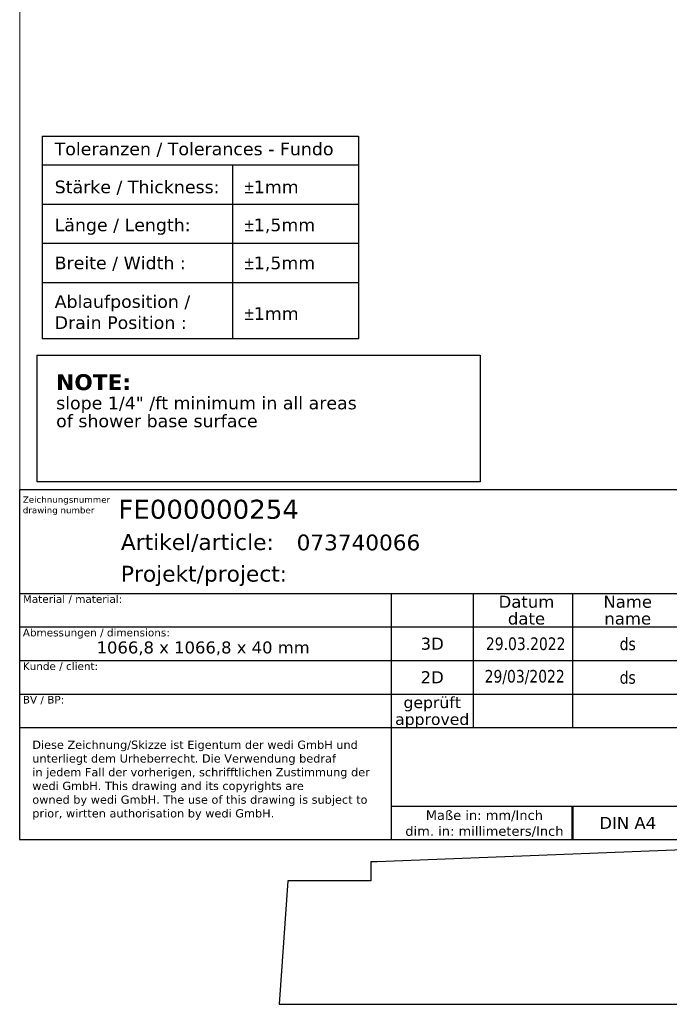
# Model space of a CAD drawing. Header units: millimetres. Extents: x -10668 to 10668, y -400 to 5820.
# Tile 2 of 28: x 400 to 2453, y -400 to 2710. Entities that reach past the tile are written whole.
import ezdxf
from ezdxf.enums import TextEntityAlignment as Align

# ---------------------------------------------------------------- set-up
doc = ezdxf.new("R2010")
doc.units = ezdxf.units.MM
doc.header["$LTSCALE"] = 20
for name, color, linetype, lineweight in [('AM_BOR', 7, 'Continuous', 25), ('Rahmen (ISO)', 7, 'Continuous', 70), ('Skizziergeometrie (ISO)', 7, 'Continuous', 25), ('Symbol (ISO)', 7, 'Continuous', 25), ('Titel (ISO)', 7, 'Continuous', 50)]:
    doc.layers.add(name, color=color, linetype=linetype, lineweight=lineweight)
doc.styles.add('Notiztext 3.5', font='verdana.ttf')
doc.styles.add('Pfeiltext', font='verdana.ttf')
doc.styles.get("Standard").update_dxf_attribs({"font": 'verdana.ttf'})
doc.styles.add('Textstil119', font='verdana.ttf')
doc.styles.add('Textstil120', font='verdana.ttf')
doc.styles.add('Textstil47', font='verdana.ttf')
doc.styles.add('Textstil61', font='verdana.ttf')
doc.styles.add('Textstil64', font='verdana.ttf', dxfattribs={"width": 0.8})
doc.styles.add('Textstil65', font='verdana.ttf')
doc.styles.add('Textstil75', font='verdana.ttf')
doc.styles.add('Textstil82', font='verdana.ttf')

# ---------------------------------------------------------------- blocks, each defined once
blk = doc.blocks.new('Gefälle_Hinweis_USA')
at = {"layer": 'Skizziergeometrie (ISO)'}
for p, q in [((-35, 10), (35, 10)), ((-35, -10), (-35, 10)), ((35, 10), (35, -10)), ((35, -10), (-35, -10))]:
    blk.add_line(p, q, dxfattribs=at)
at = {"layer": 'Symbol (ISO)', "color": 179, "true_color": 0x262659, "insert": (-32, 7), "char_height": 2, "attachment_point": 1, "line_spacing_factor": 0.849368, "style": 'Pfeiltext'}
blk.add_mtext('{\\fVerdana|b1|i0|c0|p34;\\H1.25x;NOTE:\\P\\fVerdana|b0|i0|c0|p34;\\H0.8x;slope 1/4" /ft minimum in all areas\\H1.31978x; \\H0.7577x;\\Pof shower base surface\\H1.16945x; \\H0.8551x;\\P \\H1.13765x; }', dxfattribs=at)
blk = doc.blocks.new('Ränder wedi_Zeichnungsrahmen')
at = {"layer": 'Rahmen (ISO)', "color": 208, "lineweight": 18, "true_color": 0x400040}
for p, q in [((20, 291), (20, 6)), ((20, 6), (204, 6))]:
    blk.add_line(p, q, dxfattribs=at)
blk = doc.blocks.new('Schriftfelder wedi Standard - Inch_Zoll ohne Toleranz')
at = {"layer": 'AM_BOR', "color": 7}
for p, q in [((-4.84, 54), (-188.84, 54)), ((-188.84, 54), (-188.84, -1.25)), ((-188.84, 37.65), (-4.84, 37.65)), ((-130.14, 37.65), (-130.14, 18.45)), ((-117.14, 37.65), (-117.14, 16.45)), ((-101.44, 37.65), (-101.44, 16.45)), ((-188.84, 32.35), (-130.14, 32.35)), ((-188.84, 27.05), (-130.14, 27.05)), ((-188.84, 21.75), (-130.14, 21.75)), ((-130.14, 18.45), (-130.14, -1.25)), ((-188.84, 16.45), (-130.14, 16.45)), ((-130.14, 4.05), (-4.84, 4.05)), ((-188.84, -1.25), (-4.84, -1.25))]:
    blk.add_line(p, q, dxfattribs=at)
at = {"layer": 'AM_BOR'}
for p, q in [((-130.14, 32.35), (-84.04, 32.35)), ((-130.14, 27.05), (-84.04, 27.05)), ((-130.14, 21.75), (-84.04, 21.75)), ((-130.14, 16.45), (-84.04, 16.45))]:
    blk.add_line(p, q, dxfattribs=at)
at = {"layer": 'Titel (ISO)'}
blk.add_line((-101.44, 4.05), (-101.44, -1.25), dxfattribs=at)
at = {"layer": 'AM_BOR', "color": 7}
for s, p in [('Artikel/article:', (-172.84, 44.5)), ('Projekt/project:', (-172.84, 39.5))]:
    blk.add_text(s, height=2.5, dxfattribs=at).set_placement(p)
for s, height, style, p in [('Datum', 1.9, 'Textstil61', (-108.74, 36.32)), ('Name', 1.9, 'Textstil61', (-92.74, 36.32)), ('date', 1.9, 'Textstil61', (-108.74, 33.67)), ('name', 1.9, 'Textstil61', (-92.74, 33.67)), ('3D', 1.9, 'Textstil61', (-123.64, 29.7)), ('2D', 1.9, 'Textstil61', (-123.64, 24.4)), ('geprüft', 1.8, 'Textstil65', (-123.64, 20.42)), ('approved', 1.8, 'Textstil65', (-123.64, 17.77)), ('DIN A4', 1.9, 'Textstil61', (-92.74, 1.4))]:
    blk.add_text(s, height=height, dxfattribs=dict(at, style=style)).set_placement(p, align=Align.MIDDLE_CENTER)
at = {"layer": 'AM_BOR', "color": 7, "insert": (-115.39, 1.26), "char_height": 1.5, "width": 25.8686, "attachment_point": 5}
blk.add_mtext('\\fVerdana|b0|i0;\\H1.5000;Maße in: mm/Inch\\P\\fVerdana|b0|i0;\\H1.5000;dim. in: millimeters/Inch', dxfattribs=at)
at = {"layer": 'AM_BOR', "color": 7}
for tag, p, height, style in [('Zeichnungsnummer_001', (-173.24, 49.43), 3, 'Textstil75'), ('Artikelnummer_001', (-145.06, 44.44), 2.49, 'Textstil82')]:
    blk.add_attdef(tag, p, '', height=height, dxfattribs=dict(at, style=style))
blk.add_attdef('TITEL_001', (-78.09, 46.18), '', height=2.5, dxfattribs=at)
at = {"layer": 'AM_BOR', "color": 7, "style": 'Textstil82'}
blk.add_attdef('PROJEKT', text='', height=2.49, dxfattribs=at).set_placement((-144.84, 41.98), align=Align.TOP_LEFT)
at = {"layer": 'AM_BOR', "color": 7, "style": 'Textstil64', "width": 0.8}
for tag, p in [('ERSTELLUNGSDATUM_001', (-115.15, 28.7)), ('KONSTRUKTEUR_001', (-94.01, 28.67)), ('ERSTELLUNGSDATUM_001', (-115.35, 23.55)), ('KONSTRUKTEUR_001', (-94.01, 23.37))]:
    blk.add_attdef(tag, p, '', height=2, dxfattribs=at)
for tag, p in [('KONTROLLDATUM', (-108.74, 19.1)), ('KONTROLLIERT_VON', (-92.74, 19.1))]:
    blk.add_attdef(tag, text='', height=2, dxfattribs=at).set_placement(p, align=Align.MIDDLE_CENTER)
at = {"layer": 'Titel (ISO)', "color": 179, "true_color": 0x262659, "insert": (-188.34, 52.95), "char_height": 1, "attachment_point": 1, "line_spacing_factor": 0.999579, "style": 'Pfeiltext'}
blk.add_mtext('\\fVerdana|b0|i0;\\H1.0000;Zeichnungsnummer\\Pdrawing number', dxfattribs=at)
at = {"layer": 'Titel (ISO)', "style": 'Notiztext 3.5'}
for s, insert, char_height, attachment_point in [('\\fVerdana|b0|i0;\\H1.2000;Material / material:', (-188.34, 37.35), 1.2, 1), ('\\fVerdana|b0|i0;\\H1.2000;Abmessungen / dimensions:', (-188.34, 32.05), 1.2, 1), ('\\fVerdana|b0|i0;\\H1.8900;1066,8 x 1066,8 x 40 mm', (-159.84, 30.05), 1.89, 2), ('\\fVerdana|b0|i0;\\H1.2000;Kunde / client:', (-188.34, 26.75), 1.2, 1), ('\\fVerdana|b0|i0;\\H1.2000;BV / BP:', (-188.34, 21.45), 1.2, 1)]:
    blk.add_mtext(s, dxfattribs=dict(at, insert=insert, char_height=char_height, attachment_point=attachment_point))
at = {"layer": 'Titel (ISO)', "color": 179, "true_color": 0x262659, "insert": (-186.84, 14.39), "char_height": 1.3, "width": 54.3294, "attachment_point": 1, "line_spacing_factor": 0.999579, "style": 'Pfeiltext'}
blk.add_mtext('\\fVerdana|b0|i0;\\H1.3000;Diese Zeichnung/Skizze ist Eigentum der wedi GmbH und unterliegt dem Urheberrecht. Die Verwendung bedraf \\P\\fVerdana|b0|i0;\\H1.3000;in jedem Fall der vorherigen, schrifftlichen Zustimmung der wedi GmbH. This drawing and its copyrights are \\P\\fVerdana|b0|i0;\\H1.3000;owned by wedi GmbH. The use of this drawing is subject to prior, wirtten authorisation by wedi GmbH.', dxfattribs=at)
at = {"layer": 'Titel (ISO)', "color": 7, "style": 'Pfeiltext'}
blk.add_attdef('BESCHREIBUNG_001', (-70.66, 40.38), '', height=2, dxfattribs=at)
at = {"layer": 'Titel (ISO)'}
for tag, p, height, style in [('Anfänglicher_Ansichtsmaßstab_001', (-64.5, 33.79), 2.5, 'Textstil47'), ('REVISIONSNUMMER_001', (-74.88, -0.54), 1.79, 'Textstil120'), ('STATUS_001', (-52.63, -0.63), 1.79, 'Textstil120')]:
    blk.add_attdef(tag, p, '', height=height, dxfattribs=dict(at, style=style))
at = {"layer": 'Titel (ISO)', "style": 'Textstil47'}
blk.add_attdef('<MASSE3;>', text='', height=2.5, dxfattribs=at).set_placement((-26.84, 36.35), align=Align.TOP_LEFT)
at = {"layer": 'Titel (ISO)', "style": 'Textstil119'}
for tag, p in [('MATERIAL', (-159.84, 35.35)), ('FIRMA', (-159.84, 24.75)), ('Bauvorhaben', (-159.84, 19.45))]:
    blk.add_attdef(tag, text='', height=1.89, dxfattribs=at).set_placement(p, align=Align.TOP_CENTER)
blk = doc.blocks.new('Kundentoleranzen Fundo')
at = {"layer": 'Skizziergeometrie (ISO)'}
for p, q in [((-25, 16), (25, 16)), ((-25, 16), (-25, -16)), ((25, 16), (25, -16)), ((-25, 11.5), (25, 11.5)), ((5.1, 11.5), (5.1, -16)), ((-25, 5.3), (25, 5.3)), ((-25, -0.9), (25, -0.9)), ((-25, -7.1), (25, -7.1)), ((25, -16), (-25, -16))]:
    blk.add_line(p, q, dxfattribs=at)
at = {"layer": 'Symbol (ISO)', "color": 7, "char_height": 2, "attachment_point": 1, "style": 'Pfeiltext'}
for s, insert in [('\\fVerdana|b0|i0;Toleranzen / Tolerances - Fundo', (-23, 15)), ('\\fAIGDT|b0|i0;\\H2.0000;`\\fVerdana|b0|i0;\\H2.0000;1mm', (7, 9)), ('\\fVerdana|b0|i0;Stärke / Thickness:', (-23, 9)), ('\\fVerdana|b0|i0;Länge / Length:', (-23, 3)), ('\\fAIGDT|b0|i0;\\H2.0000;`\\fVerdana|b0|i0;\\H2.0000;1,5mm', (7, 3)), ('\\fVerdana|b0|i0;Breite / Width :', (-23, -3)), ('\\fAIGDT|b0|i0;\\H2.0000;`\\fVerdana|b0|i0;\\H2.0000;1,5mm', (7, -3)), ('\\fAIGDT|b0|i0;\\H2.0000;`\\fVerdana|b0|i0;\\H2.0000;1mm', (7, -11))]:
    blk.add_mtext(s, dxfattribs=dict(at, insert=insert))
at = {"layer": 'Symbol (ISO)', "color": 7, "insert": (-23, -9.1), "char_height": 2, "attachment_point": 1, "line_spacing_factor": 0.999579, "style": 'Pfeiltext'}
blk.add_mtext('\\fVerdana|b0|i0;Ablaufposition / \\P\\fVerdana|b0|i0;Drain Position :', dxfattribs=at)

msp = doc.modelspace()

# ---------------------------------------------------------------- linework, layer by layer
for p, q in [((10413.51, 400), (1529.51, 50)), ((1510, 50), (1510, -10)), ((1529.51, 50), (1510, 50)), ((1247.27, -10), (1220, -400)), ((1510, -10), (1247.27, -10)), ((1220, -400), (10668, -400))]:
    msp.add_line(p, q)

# ---------------------------------------------------------------- block references
at = {"xscale": 20, "yscale": 20, "zscale": 20}
for name, p in [('Ränder wedi_Zeichnungsrahmen', (0, 0)), ('Kundentoleranzen Fundo', (970.56, 2021.83)), ('Gefälle_Hinweis_USA', (1155.32, 1450.14))]:
    msp.add_blockref(name, p, dxfattribs=at)
ref = msp.add_blockref('Schriftfelder wedi Standard - Inch_Zoll ohne Toleranz', (4176.71, 145.09), dxfattribs=dict(xscale=20, yscale=20, zscale=20))
ref.add_attrib('KONSTRUKTEUR_001', 'ds', (2296.57, 612.52), dxfattribs={"layer": 'AM_BOR', "color": 7, "height": 40, "style": 'Textstil64', "width": 0.8})
ref.add_attrib('ERSTELLUNGSDATUM_001', '29.03.2022', (1873.76, 719), dxfattribs={"layer": 'AM_BOR', "color": 7, "height": 40, "style": 'Textstil64', "width": 0.8})
ref.add_attrib('KONSTRUKTEUR_001', 'ds', (2296.57, 718.52), dxfattribs={"layer": 'AM_BOR', "color": 7, "height": 40, "style": 'Textstil64', "width": 0.8})
ref.add_attrib('ERSTELLUNGSDATUM_001', '29/03/2022', (1869.79, 616.18), dxfattribs={"layer": 'AM_BOR', "color": 7, "height": 40, "style": 'Textstil64', "width": 0.8})
ref.add_attrib('Zeichnungsnummer_001', 'FE000000254', (711.94, 1133.75), dxfattribs={"layer": 'AM_BOR', "color": 7, "height": 60, "style": 'Textstil75'})
ref.add_attrib('Artikelnummer_001', '073740066', (1275.42, 1033.96), dxfattribs={"layer": 'AM_BOR', "color": 7, "height": 49.746, "style": 'Textstil82'})

doc.saveas('drawing.dxf')
